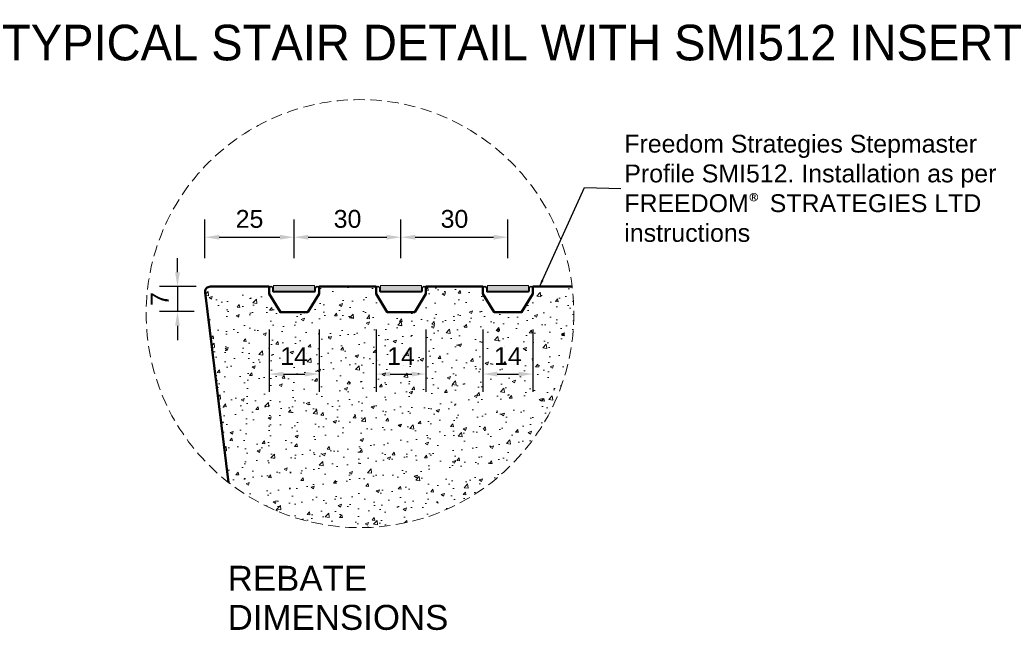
# Model space of a CAD drawing. Header units: millimetres. Extents: x -347 to 646, y -989 to 80.
# Tile 3 of 4: x -52 to 224, y -91 to 80. Entities that reach past the tile are written whole.
import ezdxf

# ---------------------------------------------------------------- set-up
doc = ezdxf.new("R2010")
doc.units = ezdxf.units.MM
doc.linetypes.add('HIDDEN2', pattern=[4.7624999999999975, 3.174999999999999, -1.587499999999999])
for name, color, linetype, lineweight in [('FS-DETAIL', 3, 'Continuous', 35), ('FS-DETAIL-HATCH', 253, 'Continuous', 13), ('FS-DETAIL-THICK', 2, 'Continuous', 50), ('FS-DETAIL-THIN', 8, 'Continuous', 18), ('FS-DIM', 14, 'Continuous', 15), ('FS-TEXT', 7, 'Continuous', 25)]:
    doc.layers.add(name, color=color, linetype=linetype, lineweight=lineweight)
doc.styles.add('Arial', font='arial.ttf', dxfattribs={"height": 2.5})
doc.dimstyles.new('Diagonal_2.5mm Arial', dxfattribs={"dimtxt": 2.5, "dimasz": 2, "dimexe": 2.5, "dimexo": 5, "dimgap": 1, "dimtad": 0, "dimdec": 0, "dimzin": 0, "dimdsep": 46, "dimtxsty": 'Arial', "dimcen": 2, "dimdle": 4, "dimclrd": 256, "dimclre": 256, "dimclrt": 50, "dimaunit": 1, "dimadec": 0, "dimazin": 0, "dimtfac": 1, "dimtdec": 0, "dimtix": 1, "dimtmove": 2, "dimatfit": 3, "dimfxl": 1, "dimtvp": 1, "dimtolj": 1, "dimtzin": 0, "dimarcsym": 0})
doc.dimstyles.new('Diagonal_2.5mm Arial$7', dxfattribs={"dimtxt": 2.5, "dimasz": 2, "dimexe": 2.5, "dimexo": 5, "dimgap": 1, "dimtad": 0, "dimdec": 0, "dimzin": 0, "dimdsep": 46, "dimtxsty": 'Arial', "dimcen": 2, "dimdle": 4, "dimclrd": 1, "dimclre": 256, "dimclrt": 7, "dimaunit": 1, "dimadec": 0, "dimazin": 0, "dimtfac": 1, "dimtdec": 0, "dimtix": 1, "dimtmove": 2, "dimatfit": 3, "dimfxl": 1, "dimtvp": 1, "dimtolj": 1, "dimtzin": 0, "dimarcsym": 0})

# ---------------------------------------------------------------- blocks, each defined once
blk = doc.blocks.new('*D0')
at = {"layer": 'Defpoints', "color": 0, "transparency": 16777216}
for p in [(25.11951453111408, 18.83089243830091), (0.1145902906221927, 3.000000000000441), (25.11951453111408, 3.000000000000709)]:
    blk.add_point(p, dxfattribs=at)
at = {"layer": 'FS-DIM', "lineweight": -2, "transparency": 16777216}
for p, q in [((0.1145902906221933, 13.00000000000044), (0.114590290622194, 23.83089243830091)), ((25.11951453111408, 13.00000000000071), (25.11951453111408, 23.83089243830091)), ((4.114590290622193, 18.83089243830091), (21.11951453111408, 18.83089243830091))]:
    blk.add_line(p, q, dxfattribs=at)
at = {"layer": 'FS-DIM', "transparency": 16777216}
for points in [[(4.114590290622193, 19.49755910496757), (4.114590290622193, 18.16422577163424), (0.1145902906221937, 18.83089243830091)], [(21.11951453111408, 19.49755910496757), (21.11951453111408, 18.16422577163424), (25.11951453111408, 18.83089243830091)]]:
    blk.add_solid(points, dxfattribs=at)
at = {"layer": 'FS-DIM', "color": 50, "transparency": 16777216, "insert": (12.61705241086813, 23.93662231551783), "char_height": 5, "attachment_point": 5, "style": 'Arial'}
blk.add_mtext('\\A1;25', dxfattribs=at)
blk = doc.blocks.new('*D5')
at = {"layer": 'Defpoints', "color": 0, "transparency": 16777216}
for p in [(55.11951453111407, 18.83089243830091), (25.1145902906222, 3.000000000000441), (55.11951453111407, 3.000000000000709)]:
    blk.add_point(p, dxfattribs=at)
at = {"layer": 'FS-DIM', "lineweight": -2, "transparency": 16777216}
for p, q in [((25.1145902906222, 13.00000000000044), (25.1145902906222, 23.83089243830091)), ((55.11951453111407, 13.00000000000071), (55.11951453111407, 23.83089243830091)), ((29.11459029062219, 18.83089243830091), (51.11951453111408, 18.83089243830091))]:
    blk.add_line(p, q, dxfattribs=at)
at = {"layer": 'FS-DIM', "transparency": 16777216}
for points in [[(29.11459029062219, 19.49755910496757), (29.11459029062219, 18.16422577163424), (25.1145902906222, 18.83089243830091)], [(51.11951453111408, 19.49755910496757), (51.11951453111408, 18.16422577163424), (55.11951453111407, 18.83089243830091)]]:
    blk.add_solid(points, dxfattribs=at)
at = {"layer": 'FS-DIM', "color": 50, "transparency": 16777216, "insert": (40.11705241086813, 23.94003295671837), "char_height": 5, "attachment_point": 5, "style": 'Arial'}
blk.add_mtext('\\A1;30', dxfattribs=at)
blk = doc.blocks.new('*D6')
at = {"layer": 'Defpoints', "color": 0, "transparency": 16777216}
for p in [(85.11951453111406, 18.83089243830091), (55.11459029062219, 3.000000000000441), (85.11951453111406, 3.000000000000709)]:
    blk.add_point(p, dxfattribs=at)
at = {"layer": 'FS-DIM', "lineweight": -2, "transparency": 16777216}
for p, q in [((55.11459029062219, 13.00000000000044), (55.11459029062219, 23.83089243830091)), ((85.11951453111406, 13.00000000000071), (85.11951453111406, 23.83089243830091)), ((59.11459029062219, 18.83089243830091), (81.11951453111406, 18.83089243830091))]:
    blk.add_line(p, q, dxfattribs=at)
at = {"layer": 'FS-DIM', "transparency": 16777216}
for points in [[(59.11459029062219, 19.49755910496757), (59.11459029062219, 18.16422577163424), (55.11459029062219, 18.83089243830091)], [(81.11951453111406, 19.49755910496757), (81.11951453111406, 18.16422577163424), (85.11951453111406, 18.83089243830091)]]:
    blk.add_solid(points, dxfattribs=at)
at = {"layer": 'FS-DIM', "color": 50, "transparency": 16777216, "insert": (70.11705241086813, 23.94003295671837), "char_height": 5, "attachment_point": 5, "style": 'Arial'}
blk.add_mtext('\\A1;30', dxfattribs=at)
blk = doc.blocks.new('*D7')
at = {"layer": 'Defpoints', "color": 0, "transparency": 16777216}
for p in [(7.659018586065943, 5.000000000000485), (-7.608370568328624, -1.999999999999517), (7.121123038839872, -1.999999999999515)]:
    blk.add_point(p, dxfattribs=at)
at = {"layer": 'FS-DIM', "lineweight": -2, "transparency": 16777216}
for p, q in [((-7.608370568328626, 9.000000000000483), (-7.608370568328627, 13.00000000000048)), ((-2.340981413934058, 5.000000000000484), (-12.60837056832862, 5.000000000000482)), ((-7.608370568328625, 5.000000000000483), (-7.608370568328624, -1.999999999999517)), ((-2.878876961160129, -1.999999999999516), (-12.60837056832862, -1.999999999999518)), ((-7.608370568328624, -5.999999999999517), (-7.608370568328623, -9.999999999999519))]:
    blk.add_line(p, q, dxfattribs=at)
at = {"layer": 'FS-DIM', "transparency": 16777216}
for points in [[(-8.275037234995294, 9.000000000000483), (-6.941703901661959, 9.000000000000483), (-7.608370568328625, 5.000000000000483)], [(-8.27503723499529, -5.999999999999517), (-6.941703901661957, -5.999999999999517), (-7.608370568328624, -1.999999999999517)]]:
    blk.add_solid(points, dxfattribs=at)
at = {"layer": 'FS-DIM', "color": 50, "transparency": 16777216, "insert": (-12.60837056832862, 1.500000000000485), "char_height": 5, "attachment_point": 5, "rotation": 90, "style": 'Arial'}
blk.add_mtext('\\A1;7', dxfattribs=at)
blk = doc.blocks.new('FS_SM512')
at = {"layer": 'FS-DETAIL-HATCH'}
blk.add_hatch(color=256, dxfattribs=at).paths.add_polyline_path([(5.761557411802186, 6.256389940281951), (-5.761557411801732, 6.256389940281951), (-5.761557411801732, 4.675481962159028), (5.761557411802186, 4.675481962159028)])
at = {"layer": 'FS-DETAIL'}
for p, q in [((-6.999422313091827, 3.993177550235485), (-6.999422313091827, 5.47107633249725)), ((-3.839636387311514, -1.2), (-6.999422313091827, 3.993177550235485)), ((-5.941574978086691, 5.47107633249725), (-5.941574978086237, 4.675481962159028)), ((-5.761557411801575, 4.525352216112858), (5.761557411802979, 4.525352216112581)), ((6.999422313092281, 3.993177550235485), (3.83963638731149, -1.2)), ((5.941574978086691, 4.675481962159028), (5.941574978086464, 5.47107633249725)), ((6.999422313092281, 5.47107633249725), (6.999422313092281, 3.993177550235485)), ((3.83963638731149, -1.2), (-3.839636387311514, -1.2))]:
    blk.add_line(p, q, dxfattribs=at)
for centre, radius, start, end in [((-6.470498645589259, 5.47107633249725), 0.5289236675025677, 0, 180), ((6.470498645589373, 5.47107633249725), 0.5289236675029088, 0, 180), ((-5.788964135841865, 4.675481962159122), 0.1526108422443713, 180.0000000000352, 280.345628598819), ((5.761557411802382, 4.70834481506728), 0.1829925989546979, 270.0000000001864, 349.6543714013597)]:
    blk.add_arc(centre, radius, start, end, dxfattribs=at)
at = {"layer": 'FS-DETAIL-THIN'}
for p, q in [((-5.761557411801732, 4.675481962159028), (-5.761557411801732, 6.256389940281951)), ((-5.761557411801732, 6.256389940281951), (5.761557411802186, 6.256389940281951)), ((5.761557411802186, 6.256389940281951), (5.761557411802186, 4.675481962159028)), ((5.761557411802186, 4.675481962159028), (-5.761557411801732, 4.675481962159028))]:
    blk.add_line(p, q, dxfattribs=at)
blk = doc.blocks.new('*D9')
at = {"layer": 'Defpoints', "color": 0, "transparency": 16777216}
for p in [(18.12009221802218, 2.993177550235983), (32.11893684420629, 2.993177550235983), (32.11893684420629, -19.53684516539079)]:
    blk.add_point(p, dxfattribs=at)
at = {"layer": 'FS-DIM', "lineweight": -2, "transparency": 16777216}
for p, q in [((18.12009221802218, -7.006822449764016), (18.12009221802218, -24.53684516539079)), ((32.11893684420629, -7.006822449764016), (32.11893684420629, -24.53684516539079)), ((22.12009221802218, -19.53684516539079), (28.11893684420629, -19.53684516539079))]:
    blk.add_line(p, q, dxfattribs=at)
at = {"layer": 'FS-DIM', "transparency": 16777216}
for points in [[(22.12009221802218, -18.87017849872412), (22.12009221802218, -20.20351183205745), (18.12009221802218, -19.53684516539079)], [(28.11893684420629, -18.87017849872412), (28.11893684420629, -20.20351183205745), (32.11893684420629, -19.53684516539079)]]:
    blk.add_solid(points, dxfattribs=at)
at = {"layer": 'FS-DIM', "color": 50, "transparency": 16777216, "insert": (25.11951453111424, -14.51638131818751), "char_height": 5, "attachment_point": 5, "style": 'Arial'}
blk.add_mtext('\\A1;14', dxfattribs=at)
blk = doc.blocks.new('*D10')
at = {"layer": 'Defpoints', "color": 0, "transparency": 16777216}
for p in [(48.12009221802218, 2.993177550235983), (62.11893684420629, 2.993177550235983), (62.11893684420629, -19.53684516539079)]:
    blk.add_point(p, dxfattribs=at)
at = {"layer": 'FS-DIM', "lineweight": -2, "transparency": 16777216}
for p, q in [((48.12009221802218, -7.006822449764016), (48.12009221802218, -24.53684516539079)), ((62.11893684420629, -7.006822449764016), (62.11893684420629, -24.53684516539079)), ((52.12009221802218, -19.53684516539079), (58.11893684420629, -19.53684516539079))]:
    blk.add_line(p, q, dxfattribs=at)
at = {"layer": 'FS-DIM', "transparency": 16777216}
for points in [[(52.12009221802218, -18.87017849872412), (52.12009221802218, -20.20351183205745), (48.12009221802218, -19.53684516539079)], [(58.11893684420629, -18.87017849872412), (58.11893684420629, -20.20351183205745), (62.11893684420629, -19.53684516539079)]]:
    blk.add_solid(points, dxfattribs=at)
at = {"layer": 'FS-DIM', "color": 50, "transparency": 16777216, "insert": (55.11951453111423, -14.51638131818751), "char_height": 5, "attachment_point": 5, "style": 'Arial'}
blk.add_mtext('\\A1;14', dxfattribs=at)
blk = doc.blocks.new('*D11')
at = {"layer": 'Defpoints', "color": 0, "transparency": 16777216}
for p in [(78.12009221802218, 2.993177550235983), (92.11893684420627, 2.993177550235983), (92.11893684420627, -19.53684516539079)]:
    blk.add_point(p, dxfattribs=at)
at = {"layer": 'FS-DIM', "lineweight": -2, "transparency": 16777216}
for p, q in [((78.12009221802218, -7.006822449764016), (78.12009221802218, -24.53684516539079)), ((92.11893684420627, -7.006822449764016), (92.11893684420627, -24.53684516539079)), ((82.12009221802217, -19.53684516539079), (88.11893684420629, -19.53684516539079))]:
    blk.add_line(p, q, dxfattribs=at)
at = {"layer": 'FS-DIM', "transparency": 16777216}
for points in [[(82.12009221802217, -18.87017849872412), (82.12009221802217, -20.20351183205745), (78.12009221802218, -19.53684516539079)], [(88.11893684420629, -18.87017849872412), (88.11893684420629, -20.20351183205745), (92.11893684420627, -19.53684516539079)]]:
    blk.add_solid(points, dxfattribs=at)
at = {"layer": 'FS-DIM', "color": 50, "transparency": 16777216, "insert": (85.11951453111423, -14.51638131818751), "char_height": 5, "attachment_point": 5, "style": 'Arial'}
blk.add_mtext('\\A1;14', dxfattribs=at)

msp = doc.modelspace()

# ---------------------------------------------------------------- hatches: boundary and pattern name
at = {"layer": 'FS-DETAIL-HATCH'}
h = msp.add_hatch(dxfattribs=at)
h.set_pattern_fill('AR-CONC', color=256, scale=0.05)
h.set_pattern_definition([(50, (0, 0), (9.1092334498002, -0.7969542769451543), [0.9525000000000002, -10.4775]), (355, (0, 0), (-1.762171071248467, 9.552842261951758), [0.762, -8.3820292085]), (100.4514447, (0.7591003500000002, -0.066412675), (7.347062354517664, 8.755887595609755), [0.80950044, -8.904512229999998]), (46.1842, (0, 2.54), (13.5539520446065, -2.102116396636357), [1.428749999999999, -15.71625]), (96.63555760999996, (1.129495, 2.364825), (11.87020670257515, 12.37130622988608), [1.214251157, -13.356780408]), (351.18415117, (0, 2.54), (11.87020670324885, 12.37130622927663), [1.1429983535, -12.572986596]), (21, (1.27, 1.905), (7.580719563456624, -5.11325990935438), [0.9525000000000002, -10.4775]), (326, (1.27, 1.905), (3.090101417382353, 9.209398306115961), [0.762, -8.382]), (71.45144499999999, (1.901726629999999, 1.478895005), (10.67082096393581, 4.096138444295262), [0.80950044, -8.904496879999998]), (37.5, (0, 0), (0.1544301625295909, 4.227751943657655), [0, -8.2804, 0, -8.509, 0, -8.41375]), (7.499999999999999, (0, 0), (3.340983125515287, 5.009028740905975), [0, -4.851399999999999, 0, -8.0899, 0, -3.20675]), (327.5, (-2.8321, 0), (6.77952975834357, -0.2864371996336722), [0, -3.175, 0, -9.906, 0, -13.1445]), (317.5, (-4.1021, 0), (7.406459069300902, 1.271324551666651), [0, -4.1275, 0, -6.5786, 0, -9.3345])])
edge = h.paths.add_edge_path()
edge.add_arc((43.61519809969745, -2.598381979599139), 59.99999999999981, 359.9999999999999, 367.2754562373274)
edge.add_line((103.1321250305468, 5.000000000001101), (92.11893684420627, 5.000000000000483))
edge.add_line((92.11893684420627, 5.000000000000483), (92.11893684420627, 2.993177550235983))
edge.add_line((92.11893684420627, 2.993177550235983), (88.9591509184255, -2.199999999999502))
edge.add_line((88.9591509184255, -2.199999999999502), (81.27987814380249, -2.199999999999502))
edge.add_line((81.27987814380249, -2.199999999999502), (78.12009221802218, 2.993177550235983))
edge.add_line((78.12009221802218, 2.993177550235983), (78.12009221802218, 5.000000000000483))
edge.add_line((78.12009221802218, 5.000000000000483), (81.11951453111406, 5.000000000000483))
edge.add_line((81.11951453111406, 5.000000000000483), (62.11893684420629, 5.000000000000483))
edge.add_line((62.11893684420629, 5.000000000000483), (62.11893684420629, 2.993177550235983))
edge.add_line((62.11893684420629, 2.993177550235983), (58.9591509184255, -2.199999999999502))
edge.add_line((58.9591509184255, -2.199999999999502), (51.27987814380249, -2.199999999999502))
edge.add_line((51.27987814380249, -2.199999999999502), (48.12009221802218, 2.993177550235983))
edge.add_line((48.12009221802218, 2.993177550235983), (48.12009221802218, 5.000000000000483))
edge.add_line((48.12009221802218, 5.000000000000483), (51.11951453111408, 5.000000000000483))
edge.add_line((51.11951453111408, 5.000000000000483), (32.11893684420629, 5.000000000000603))
edge.add_line((32.11893684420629, 5.000000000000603), (32.11893684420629, 2.993177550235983))
edge.add_line((32.11893684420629, 2.993177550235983), (28.9591509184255, -2.199999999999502))
edge.add_line((28.9591509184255, -2.199999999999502), (21.27987814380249, -2.199999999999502))
edge.add_line((21.27987814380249, -2.199999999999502), (18.12009221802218, 2.993177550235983))
edge.add_line((18.12009221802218, 2.993177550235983), (18.12009221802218, 5.000000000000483))
edge.add_line((18.12009221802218, 5.000000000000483), (21.11951453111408, 5.000000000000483))
edge.add_line((21.11951453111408, 5.000000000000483), (1.61951453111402, 5.000000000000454))
edge.add_arc((1.619514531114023, 3.500000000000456), 1.499999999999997, 90.0000000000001, 188.1301023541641)
edge.add_line((0.134590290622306, 3.287867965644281), (6.696951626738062, -49.89577173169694))
edge.add_arc((43.61519809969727, -2.598381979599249), 60, 232.0259793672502, 360)

# ---------------------------------------------------------------- linework, layer by layer
at = {"layer": 'FS-DETAIL-THICK', "flags": 128}
msp.add_lwpolyline([(6.696951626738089, -49.89577173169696), (0.1345902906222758, 3.287867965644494, -0.4564120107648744), (1.619514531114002, 5.000000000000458), (18.11951453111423, 5.000000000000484), (18.11951453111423, 2.993177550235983), (21.27987814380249, -2.199999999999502), (28.9591509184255, -2.199999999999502), (32.11893684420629, 2.993177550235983), (32.11893684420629, 5.000000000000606), (48.12009221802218, 5.000000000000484), (48.12009221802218, 2.993177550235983), (51.27987814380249, -2.199999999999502), (58.9591509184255, -2.199999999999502), (62.11893684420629, 2.993177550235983), (62.11893684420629, 5.000000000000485), (78.12009221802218, 5.000000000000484), (78.12009221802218, 2.993177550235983), (81.27987814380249, -2.199999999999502), (88.9591509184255, -2.199999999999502), (92.11893684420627, 2.993177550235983), (92.11893684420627, 5.000000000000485), (103.1321250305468, 5.000000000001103)], format="xyb", dxfattribs=at)
at = {"layer": 'FS-DETAIL-THIN', "linetype": 'HIDDEN2'}
msp.add_circle((43.61519809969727, -2.598381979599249), 60, dxfattribs=at)

# ---------------------------------------------------------------- block references
at = {"layer": 'FS-DETAIL'}
for p in [(25.11951453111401, -0.9999999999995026), (55.119514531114, -0.9999999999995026), (85.119514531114, -0.9999999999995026)]:
    msp.add_blockref('FS_SM512', p, dxfattribs=at)

# ---------------------------------------------------------------- texts
at = {"layer": 'FS-TEXT', "color": 7, "line_spacing_factor": 0.9385317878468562, "style": 'Arial', "bg_fill": 3, "box_fill_scale": 1.25, "bg_fill_color": 7, "bg_fill_transparency": 0}
for s, insert, char_height, width, attachment_point in [('TYPICAL STAIR DETAIL WITH SMI512 INSERT', (86.26961127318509, 73.33493214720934), 10, 307.8521249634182, 5), ('REBATE \\PDIMENSIONS', (6.483409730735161, -73.2934973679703), 7, 67.3248537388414, 1)]:
    msp.add_mtext(s, dxfattribs=dict(at, insert=insert, char_height=char_height, width=width, attachment_point=attachment_point))
at = {"layer": 'FS-TEXT', "color": 7, "insert": (117.780937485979, 32.50682083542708), "char_height": 5, "width": 114.8526825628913, "attachment_point": 4, "style": 'Arial'}
msp.add_mtext('Freedom Strategies Stepmaster Profile SMI512. Installation as per FREEDOM{\\fCalibri|b0|i0|c0|p34;\\C256;®} STRATEGIES LTD instructions', dxfattribs=at)

# ---------------------------------------------------------------- dimensions: what is measured, and where the dimension line sits
at = {"layer": 'FS-DIM'}
for base, p1, p2, picture, middle in [((25.11951453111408, 18.83089243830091), (0.1145902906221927, 3.000000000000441), (25.11951453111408, 3.000000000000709), '*D0', (12.61705241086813, 23.93662231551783)), ((55.11951453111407, 18.83089243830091), (25.1145902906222, 3.000000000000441), (55.11951453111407, 3.000000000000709), '*D5', (40.11705241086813, 23.94003295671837)), ((85.11951453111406, 18.83089243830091), (55.11459029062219, 3.000000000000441), (85.11951453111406, 3.000000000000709), '*D6', (70.11705241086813, 23.94003295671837)), ((32.11893684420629, -19.53684516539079), (18.12009221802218, 2.993177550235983), (32.11893684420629, 2.993177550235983), '*D9', (25.11951453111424, -14.51638131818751)), ((62.11893684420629, -19.53684516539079), (48.12009221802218, 2.993177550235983), (62.11893684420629, 2.993177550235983), '*D10', (55.11951453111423, -14.51638131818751)), ((92.11893684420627, -19.53684516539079), (78.12009221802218, 2.993177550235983), (92.11893684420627, 2.993177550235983), '*D11', (85.11951453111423, -14.51638131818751))]:
    dim = msp.add_linear_dim(base=base, p1=p1, p2=p2, dimstyle='Diagonal_2.5mm Arial', dxfattribs=at)
    dim.commit()
    dim.dimension.update_dxf_attribs({"geometry": picture, "text_midpoint": middle})
dim = msp.add_linear_dim(base=(-7.608370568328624, -1.999999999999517), p1=(7.65901858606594, 5.000000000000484), p2=(7.121123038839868, -1.999999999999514), angle=90, dimstyle='Diagonal_2.5mm Arial', dxfattribs=at)
dim.commit()
dim.dimension.update_dxf_attribs({"geometry": '*D7', "text_midpoint": (-12.60837056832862, 1.500000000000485)})

# ---------------------------------------------------------------- leaders
at = {"layer": 'FS-TEXT', "annotation_type": 0, "has_hookline": 1, "hookline_direction": 1, "text_width": 103.9972714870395}
msp.add_leader([(93.98525996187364, 4.956205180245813), (106.6316477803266, 32.75682083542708), (116.780937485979, 32.50682083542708)], dimstyle='Diagonal_2.5mm Arial$7', override={"dimscale": 0}, dxfattribs=at)

doc.saveas('drawing.dxf')
